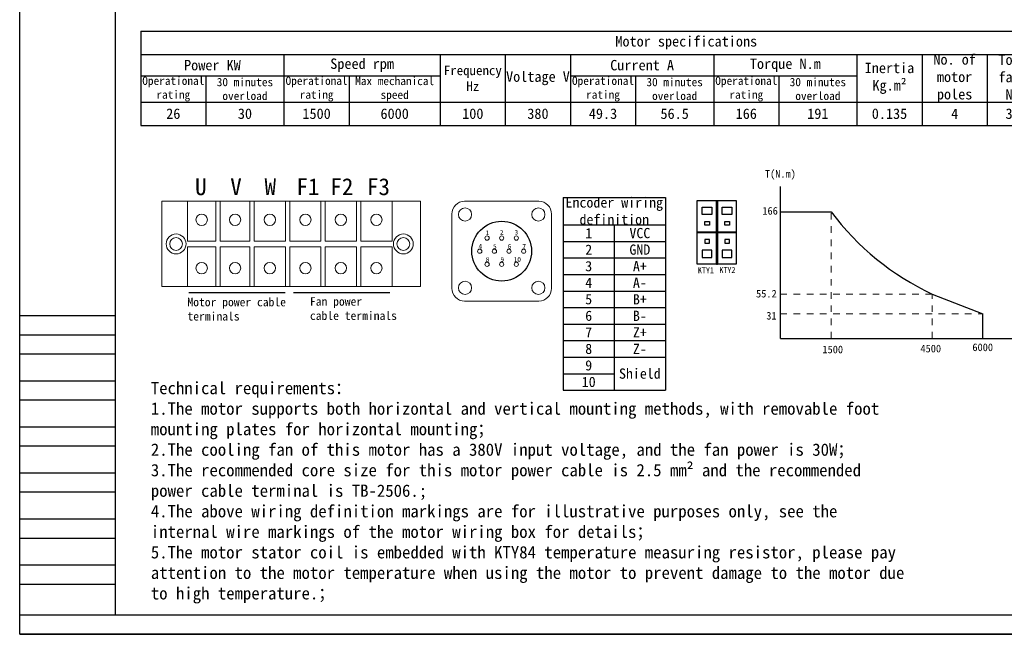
# Model space of a CAD drawing. Header units: inches. Extents: x -9426 to 8431, y -15951 to -4411.
# Tile 5 of 15: x -7091 to -5971, y -15951 to -15252. Entities that reach past the tile are written whole.
import ezdxf

# ---------------------------------------------------------------- set-up
doc = ezdxf.new("R2010")
doc.units = ezdxf.units.IN
doc.header["$MEASUREMENT"] = 0
doc.linetypes.add('JIS_02_1.2', pattern=[2.5, 1.25, -1.25])
doc.layers.add('1', color=1, linetype='Continuous')
doc.layers.add('尺寸标注', color=7, linetype='Continuous')
doc.layers.add('虚线', color=7, linetype='JIS_02_1.2', lineweight=13)
doc.styles.add('SLDTEXTSTYLE0', font='txt')

# ---------------------------------------------------------------- blocks, each defined once
blk = doc.blocks.new('*T77')
at = {"color": 0, "linetype": 'ByBlock', "lineweight": -2, "transparency": 16777216}
for p, q in [((0, 0), (1240.9, 0)), ((0, 0), (0, -107.4)), ((1240.9, 0), (1240.9, -107.4)), ((0, -26.7), (1240.9, -26.7)), ((162.9, -26.7), (162.9, -107.4)), ((340.7, -26.7), (340.7, -107.4)), ((414.7, -26.7), (414.7, -107.4)), ((488.8, -26.7), (488.8, -107.4)), ((651.7, -26.7), (651.7, -107.4)), ((814.7, -26.7), (814.7, -107.4)), ((888.7, -26.7), (888.7, -107.4)), ((962.8, -26.7), (962.8, -107.4)), ((1036.8, -26.7), (1036.8, -107.4)), ((1166.8, -26.7), (1166.8, -107.4)), ((0, -51), (340.7, -51)), ((74.1, -51), (74.1, -107.4)), ((237, -51), (237, -107.4)), ((488.8, -51), (814.7, -51)), ((562.9, -51), (562.9, -107.4)), ((725.8, -51), (725.8, -107.4)), ((0, -80.7), (1240.9, -80.7)), ((0, -107.4), (1240.9, -107.4))]:
    blk.add_line(p, q, dxfattribs=at)
at = {"color": 0, "transparency": 16777216, "attachment_point": 5}
for s, insert, char_height, width in [('{\\fSimSun|b0|i0|c0|p34;Motor specifications}', (620.5, -13.3), 11.85, 1240.785), ('{\\fSimSun|b0|i0|c0|p34;Power KW}', (81.5, -38.8), 11.85, 162.813), ('{\\fSimSun|b0|i0|c0|p34;Speed rpm}', (251.8, -38.8), 11.85, 177.625), ('{\\fSimSun|b0|i0|c0|p34;Current A}', (570.3, -38.8), 11.85, 162.813), ('{\\fSimSun|b0|i0|c0|p34;Torque N.m}', (733.2, -38.8), 11.85, 162.813), ('{\\fSimSun|b0|i0|c0|p34;No. of motor poles}', (925.8, -53.7), 11.85, 73.94), ('{\\fSimSun|b0|i0|c0|p34;Torque factor Nm/A}', (999.8, -53.7), 11.85, 73.94), ('{\\fSimSun|b0|i0|c0|p34;Frequency Hz}', (377.7, -53.7), 10.771, 73.94), ('{\\fSimSun|b0|i0|c0|p34;Inertia Kg.m}²', (851.7, -53.7), 11.85, 73.94), ('{\\fSimSun|b0|i0|c0|p34;Fan power W}', (1203.9, -53.7), 11.85, 73.94), ('{\\fSimSun|b0|i0|c0|p34;Operational rating}', (37, -65.9), 9.426, 73.94), ('{\\fSimSun|b0|i0|c0|p34;30 minutes overload}', (118.5, -65.9), 9.426, 88.752), ('{\\fSimSun|b0|i0|c0|p34;Operational rating}', (200, -65.9), 9.425, 73.94), ('{\\fSimSun|b0|i0|c0|p34;Max mechanical speed}', (288.8, -65.9), 9.426, 103.564), ('{\\fSimSun|b0|i0|c0|p34;Voltage V}', (451.8, -53.7), 11.85, 73.94), ('{\\fSimSun|b0|i0|c0|p34;Operational rating}', (525.8, -65.9), 9.426, 73.94), ('{\\fSimSun|b0|i0|c0|p34;30 minutes overload}', (607.3, -65.9), 9.426, 88.752), ('{\\fSimSun|b0|i0|c0|p34;Operational rating}', (688.8, -65.9), 9.426, 73.94), ('{\\fSimSun|b0|i0|c0|p34;30 minutes overload}', (770.2, -65.9), 9.426, 88.752), ('{\\fSimSun|b0|i0|c0|p34;Encoder type}', (1101.8, -53.7), 11.85, 129.88), ('26', (37, -94), 11.85, 73.94), ('30', (118.5, -94), 11.85, 88.752), ('1500', (200, -94), 11.85, 73.94), ('6000', (288.8, -94), 11.85, 103.564), ('100', (377.7, -94), 11.85, 73.94), ('380', (451.8, -94), 11.85, 73.94), ('49.3', (525.8, -94), 11.85, 73.94), ('56.5', (607.3, -94), 11.85, 88.752), ('166', (688.8, -94), 11.85, 73.94), ('191', (770.2, -94), 11.85, 88.752), ('0.135', (851.7, -94), 11.85, 73.94), ('4', (925.8, -94), 11.8, 73.94), ('3.37', (999.8, -94), 11.85, 73.94), ('{\\fSimSun|b0|i0|c0|p34;5V - Incremental 2500 lines}', (1101.8, -94), 9.426, 129.88), ('100', (1203.9, -94), 11.85, 73.94)]:
    blk.add_mtext(s, dxfattribs=dict(at, insert=insert, char_height=char_height, width=width))
blk = doc.blocks.new('*T78')
at = {"color": 0, "linetype": 'ByBlock', "lineweight": -2, "transparency": 16777216}
for p, q in [((0, 0), (116.3, 0)), ((0, 0), (0, -219.3)), ((116.3, 0), (116.3, -219.3)), ((0, -31.3), (116.3, -31.3)), ((58.2, -31.3), (58.2, -219.3)), ((0, -50.1), (116.3, -50.1)), ((0, -68.9), (116.3, -68.9)), ((0, -87.7), (116.3, -87.7)), ((0, -106.5), (116.3, -106.5)), ((0, -125.3), (116.3, -125.3)), ((0, -144.1), (116.3, -144.1)), ((0, -162.9), (116.3, -162.9)), ((0, -181.7), (116.3, -181.7)), ((0, -200.5), (58.2, -200.5)), ((0, -219.3), (116.3, -219.3))]:
    blk.add_line(p, q, dxfattribs=at)
at = {"color": 0, "transparency": 16777216, "attachment_point": 5}
for s, insert, char_height, width in [('{\\fSimSun|b0|i0|c0|p34;Encoder wiring definition}', (58.2, -15.6), 11.634, 116.222), ('1', (29.1, -40.7), 11.6, 58.051), ('VCC', (87.3, -40.7), 11.63, 58.051), ('2', (29.1, -59.5), 11.6, 58.051), ('GND', (87.3, -59.5), 11.63, 58.051), ('3', (29.1, -78.3), 11.6, 58.051), ('A+', (87.3, -78.3), 11.63, 58.051), ('4', (29.1, -97.1), 11.6, 58.051), ('A-', (87.3, -97.1), 11.63, 58.051), ('5', (29.1, -115.9), 11.6, 58.051), ('B+', (87.3, -115.9), 11.63, 58.051), ('6', (29.1, -134.7), 11.6, 58.051), ('B-', (87.3, -134.7), 11.63, 58.051), ('7', (29.1, -153.5), 11.6, 58.051), ('Z+', (87.3, -153.5), 11.63, 58.051), ('8', (29.1, -172.3), 11.6, 58.051), ('Z-', (87.3, -172.3), 11.63, 58.051), ('9', (29.1, -191.1), 11.6, 58.051), ('{\\fSimSun|b0|i0|c0|p34;Shield}', (87.3, -200.5), 11.634, 58.051), ('10', (29.1, -209.9), 11.63, 58.051)]:
    blk.add_mtext(s, dxfattribs=dict(at, insert=insert, char_height=char_height, width=width))

msp = doc.modelspace()

# ---------------------------------------------------------------- hatches: boundary and pattern name
h = msp.add_hatch()
h.set_pattern_fill('ANSI31', color=256, scale=0.673276, style=0)
h.set_pattern_definition([(45, (-8293.70783, -11595.30764), (-0.0595097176, 0.0595097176), [])])
h.paths.add_polyline_path([(-6297.8137, -15457.5257), (-6299.1602, -15457.5257), (-6299.1602, -15530.1216), (-6297.8137, -15530.1216)])
msp.add_hatch(color=256).paths.add_polyline_path([(-6320.6383, -15493.1504), (-6276.3357, -15493.1504), (-6276.3357, -15494.4969), (-6320.6383, -15494.4969)])

# ---------------------------------------------------------------- linework, layer by layer
for p, q in [((-7091.4092, -15950.8502), (-7091.4092, -14655.0909)), ((-6226.0941, -15499.1582), (-6226.0941, -15441.5582)), ((-6299.1602, -15457.5257), (-6299.1602, -15530.1216)), ((-6297.8137, -15457.5257), (-6297.8137, -15530.1216)), ((-6226.0941, -15470.3582), (-6168.4941, -15470.3582)), ((-6226.0941, -15556.7582), (-6226.0941, -15499.1582)), ((-6226.0941, -15614.3582), (-6226.0941, -15556.7582)), ((-6898.8872, -15562.308), (-6789.5777, -15562.308)), ((-6779.8469, -15562.308), (-6670.5373, -15562.308)), ((-6053.2941, -15563.9582), (-5995.6941, -15586.6405)), ((-6982.3385, -15588.7356), (-7091.4092, -15588.7356)), ((-5995.6941, -15614.3582), (-5995.6941, -15586.6405)), ((-6982.3385, -15610.5498), (-7091.4092, -15610.5498)), ((-6226.0941, -15614.3582), (-6168.4941, -15614.3582)), ((-6168.4941, -15614.3582), (-6110.8941, -15614.3582)), ((-6110.8941, -15614.3582), (-6053.2941, -15614.3582)), ((-6053.2941, -15614.3582), (-5995.6941, -15614.3582)), ((-5995.6941, -15614.3582), (-5938.2976, -15614.3582)), ((-6982.3385, -15632.3639), (-7091.4092, -15632.3639)), ((-6982.3385, -15662.9037), (-7091.4092, -15662.9037)), ((-6982.3385, -15684.7178), (-7091.4092, -15684.7178)), ((-6982.3385, -15715.2576), (-7091.4092, -15715.2576)), ((-6982.3385, -15737.0717), (-7091.4092, -15737.0717)), ((-6982.3385, -15767.6115), (-7091.4092, -15767.6115)), ((-6982.3385, -15789.4256), (-7091.4092, -15789.4256)), ((-6982.3385, -15819.9654), (-7091.4092, -15819.9654)), ((-6982.3385, -15841.7795), (-7091.4092, -15841.7795)), ((-6982.3385, -15872.3193), (-7091.4092, -15872.3193)), ((-6982.3385, -15894.1335), (-7091.4092, -15894.1335)), ((-6982.3385, -15929.0361), (-7091.4092, -15929.0361)), ((-5259.0223, -15950.8502), (-7091.4092, -15950.8502)), ((-7091.4092, -15950.8502), (-5259.0223, -15950.8502)), ((-7091.4092, -15950.8502), (-5259.0223, -15950.8502))]:
    msp.add_line(p, q)
at = {"color": 7, "linetype": 'Continuous', "lineweight": 15}
for p, q in [((-6929.6537, -15458.5121), (-6929.6537, -15555.4638)), ((-6900.5682, -15458.5121), (-6929.6537, -15458.5121)), ((-6900.5682, -15503.7563), (-6900.5682, -15458.5121)), ((-6868.2509, -15458.5121), (-6900.5682, -15458.5121)), ((-6868.2509, -15458.5121), (-6868.2509, -15503.7563)), ((-6863.4034, -15458.5121), (-6868.2509, -15458.5121)), ((-6863.4034, -15503.7563), (-6863.4034, -15458.5121)), ((-6829.4703, -15458.5121), (-6863.4034, -15458.5121)), ((-6829.4703, -15458.5121), (-6829.4703, -15503.7563)), ((-6824.6227, -15458.5121), (-6829.4703, -15458.5121)), ((-6824.6227, -15503.7563), (-6824.6227, -15458.5121)), ((-6789.0737, -15458.5121), (-6824.6227, -15458.5121)), ((-6789.0737, -15458.5121), (-6789.0737, -15503.7563)), ((-6784.2261, -15458.5121), (-6789.0737, -15458.5121)), ((-6784.2261, -15503.7563), (-6784.2261, -15458.5121)), ((-6748.6772, -15458.5121), (-6784.2261, -15458.5121)), ((-6748.6772, -15458.5121), (-6748.6772, -15503.7563)), ((-6743.8296, -15458.5121), (-6748.6772, -15458.5121)), ((-6743.8296, -15503.7563), (-6743.8296, -15458.5121)), ((-6708.2807, -15458.5121), (-6743.8296, -15458.5121)), ((-6708.2807, -15458.5121), (-6708.2807, -15503.7563)), ((-6703.4331, -15458.5121), (-6708.2807, -15458.5121)), ((-6703.4331, -15503.7563), (-6703.4331, -15458.5121)), ((-6667.8841, -15458.5121), (-6703.4331, -15458.5121)), ((-6667.8841, -15458.5121), (-6667.8841, -15503.7563)), ((-6635.5669, -15458.5121), (-6667.8841, -15458.5121)), ((-6635.5669, -15555.4638), (-6635.5669, -15458.5121)), ((-6585.2892, -15458.5121), (-6500.9412, -15458.5121)), ((-6599.8319, -15557.4029), (-6599.8319, -15473.0549)), ((-6486.3985, -15557.4029), (-6486.3985, -15473.0549)), ((-6868.2509, -15503.7563), (-6900.5682, -15503.7563)), ((-6900.5682, -15555.4638), (-6900.5682, -15510.2197)), ((-6900.5682, -15510.2197), (-6868.2509, -15510.2197)), ((-6868.2509, -15510.2197), (-6868.2509, -15555.4638)), ((-6829.4703, -15503.7563), (-6863.4034, -15503.7563)), ((-6863.4034, -15555.4638), (-6863.4034, -15510.2197)), ((-6863.4034, -15510.2197), (-6829.4703, -15510.2197)), ((-6829.4703, -15510.2197), (-6829.4703, -15555.4638)), ((-6789.0737, -15503.7563), (-6824.6227, -15503.7563)), ((-6824.6227, -15555.4638), (-6824.6227, -15510.2197)), ((-6824.6227, -15510.2197), (-6789.0737, -15510.2197)), ((-6789.0737, -15510.2197), (-6789.0737, -15555.4638)), ((-6748.6772, -15503.7563), (-6784.2261, -15503.7563)), ((-6784.2261, -15555.4638), (-6784.2261, -15510.2197)), ((-6784.2261, -15510.2197), (-6748.6772, -15510.2197)), ((-6748.6772, -15510.2197), (-6748.6772, -15555.4638)), ((-6708.2807, -15503.7563), (-6743.8296, -15503.7563)), ((-6743.8296, -15555.4638), (-6743.8296, -15510.2197)), ((-6743.8296, -15510.2197), (-6708.2807, -15510.2197)), ((-6708.2807, -15510.2197), (-6708.2807, -15555.4638)), ((-6667.8841, -15503.7563), (-6703.4331, -15503.7563)), ((-6703.4331, -15555.4638), (-6703.4331, -15510.2197)), ((-6703.4331, -15510.2197), (-6667.8841, -15510.2197)), ((-6667.8841, -15510.2197), (-6667.8841, -15555.4638)), ((-6929.6537, -15555.4638), (-6900.5682, -15555.4638)), ((-6900.5682, -15555.4638), (-6868.2509, -15555.4638)), ((-6868.2509, -15555.4638), (-6863.4034, -15555.4638)), ((-6863.4034, -15555.4638), (-6829.4703, -15555.4638)), ((-6829.4703, -15555.4638), (-6824.6227, -15555.4638)), ((-6824.6227, -15555.4638), (-6789.0737, -15555.4638)), ((-6789.0737, -15555.4638), (-6784.2261, -15555.4638)), ((-6784.2261, -15555.4638), (-6748.6772, -15555.4638)), ((-6748.6772, -15555.4638), (-6743.8296, -15555.4638)), ((-6743.8296, -15555.4638), (-6708.2807, -15555.4638)), ((-6708.2807, -15555.4638), (-6703.4331, -15555.4638)), ((-6703.4331, -15555.4638), (-6667.8841, -15555.4638)), ((-6667.8841, -15555.4638), (-6635.5669, -15555.4638)), ((-6585.2892, -15571.9456), (-6500.9412, -15571.9456))]:
    msp.add_line(p, q, dxfattribs=at)
for points in [[(-6320.6383, -15457.5257), (-6276.3357, -15457.5257), (-6276.3357, -15530.1216), (-6320.6383, -15530.1216)], [(-6315.2369, -15465.0981), (-6304.222, -15465.0981), (-6304.222, -15473.6845), (-6315.2369, -15473.6845)], [(-6292.4123, -15465.0981), (-6281.3974, -15465.0981), (-6281.3974, -15473.6845), (-6292.4123, -15473.6845)], [(-6312.179, -15481.473), (-6306.6715, -15481.473), (-6306.6715, -15485.7662), (-6312.179, -15485.7662)], [(-6289.3544, -15481.473), (-6283.8469, -15481.473), (-6283.8469, -15485.7662), (-6289.3544, -15485.7662)], [(-6320.6383, -15493.1504), (-6276.3357, -15493.1504), (-6276.3357, -15494.4969), (-6320.6383, -15494.4969)], [(-6312.179, -15506.1744), (-6306.6715, -15506.1744), (-6306.6715, -15501.8812), (-6312.179, -15501.8812)], [(-6289.3544, -15506.1744), (-6283.8469, -15506.1744), (-6283.8469, -15501.8812), (-6289.3544, -15501.8812)], [(-6315.2369, -15522.5492), (-6304.222, -15522.5492), (-6304.222, -15513.9628), (-6315.2369, -15513.9628)], [(-6292.4123, -15522.5492), (-6281.3974, -15522.5492), (-6281.3974, -15513.9628), (-6292.4123, -15513.9628)]]:
    msp.add_lwpolyline(points, close=True)
for centre, radius in [((-6584.8044, -15473.5396), 7.5138), ((-6501.426, -15473.5396), 7.5138), ((-6884.4095, -15479.5183), 6.4634), ((-6846.4368, -15479.5183), 6.4634), ((-6806.8482, -15479.5183), 6.4634), ((-6766.4517, -15479.5183), 6.4634), ((-6726.0551, -15479.5183), 6.4634), ((-6685.6586, -15479.5183), 6.4634), ((-6913.4951, -15506.988), 11.311), ((-6913.4951, -15506.988), 7.2714), ((-6654.9572, -15506.988), 11.311), ((-6654.9572, -15506.988), 7.2714), ((-6884.4095, -15534.4576), 6.4634), ((-6846.4368, -15534.4576), 6.4634), ((-6806.8482, -15534.4576), 6.4634), ((-6766.4517, -15534.4576), 6.4634), ((-6726.0551, -15534.4576), 6.4634), ((-6685.6586, -15534.4576), 6.4634), ((-6584.8044, -15556.9181), 7.5138), ((-6501.426, -15556.9181), 7.5138)]:
    msp.add_circle(centre, radius, dxfattribs=at)
msp.add_circle((-6543.1152, -15515.2289), 33.9828)
for centre, radius, start, end in [((-6585.2892, -15473.0549), 14.5428, 90, 180), ((-6500.9412, -15473.0549), 14.5428, 0, 90), ((-6559.7521, -15500.325), 2.4262, 0, 180), ((-6559.7521, -15500.325), 2.4262, 180, 0), ((-6543.1152, -15500.325), 2.4262, 0, 180), ((-6543.1152, -15500.325), 2.4262, 180, 0), ((-6526.4783, -15500.325), 2.4262, 0, 180), ((-6526.4783, -15500.325), 2.4262, 180, 0), ((-6568.0706, -15515.2289), 2.4262, 0, 180), ((-6568.0706, -15515.2289), 2.4262, 180, 0), ((-6551.4337, -15515.2289), 2.4262, 0, 180), ((-6551.4337, -15515.2289), 2.4262, 180, 0), ((-6534.7967, -15515.2289), 2.4262, 0, 180), ((-6534.7967, -15515.2289), 2.4262, 180, 0), ((-6518.1598, -15515.2289), 2.4262, 0, 180), ((-6518.1598, -15515.2289), 2.4262, 180, 0), ((-6559.7521, -15530.1328), 2.4262, 0, 180), ((-6559.7521, -15530.1328), 2.4262, 180, 0), ((-6543.1152, -15530.1328), 2.4262, 0, 180), ((-6543.1152, -15530.1328), 2.4262, 180, 0), ((-6526.4783, -15530.1328), 2.4262, 0, 180), ((-6526.4783, -15530.1328), 2.4262, 180, 0), ((-6585.2892, -15557.4029), 14.5428, 180, 270), ((-6500.9412, -15557.4029), 14.5428, 270, 0)]:
    msp.add_arc(centre, radius, start, end, dxfattribs=at)
msp.add_arc((-5925.1911, -15288.6007), 303.6975, 216.7612749, 245.0510074)
at = {"layer": '1'}
for p, q in [((-6982.3385, -15929.0361), (-6982.3385, -14676.905)), ((-5280.8364, -15929.0361), (-6982.3385, -15929.0361))]:
    msp.add_line(p, q, dxfattribs=at)
at = {"layer": '虚线', "ltscale": 6}
for p, q in [((-6168.4941, -15614.3582), (-6168.4941, -15470.3582)), ((-6226.0941, -15563.9582), (-6053.2941, -15563.9582)), ((-6053.2941, -15614.3582), (-6053.2941, -15563.9582)), ((-6226.0941, -15586.6405), (-5995.6941, -15586.6405))]:
    msp.add_line(p, q, dxfattribs=at)

# ---------------------------------------------------------------- block references
for name, p in [('*T77', (-6953.6759, -15264.9729)), ('*T78', (-6473.2414, -15454.0295))]:
    msp.add_blockref(name, p)

# ---------------------------------------------------------------- texts
at = {"insert": (-6942.2202, -15663.8474), "char_height": 14, "width": 1085.488336, "attachment_point": 1}
msp.add_mtext('Technical requirements：\\P\\pt472.3;1.The motor supports both horizontal and vertical mounting methods, with removable foot \\Pmounting plates for horizontal mounting；\\P\\ptz;2.The cooling fan of this motor has a 380V input voltage, and the fan power is 30W；\\P3.The recommended core size for this motor power cable is 2.5 mm² and the recommended \\Ppower cable terminal is TB-2506.;\\P4.The above wiring definition markings are for illustrative purposes only, see the \\Pinternal wire markings of the motor wiring box for details；\\P5.The motor stator coil is embedded with KTY84 temperature measuring resistor, please pay \\Pattention to the motor temperature when using the motor to prevent damage to the motor due \\Pto high temperature.；', dxfattribs=at)
at = {"layer": '尺寸标注', "attachment_point": 1, "style": 'SLDTEXTSTYLE0'}
for s, insert, char_height in [('T(N.m)', (-6243.713, -15422.9397), 8.64), ('U', (-6891.9289, -15432.2622), 19.2389), ('V', (-6851.901, -15432.2622), 19.2389), ('W', (-6812.8817, -15432.2622), 19.2389), ('F1', (-6776.5647, -15432.2622), 19.23885), ('F2', (-6738.0426, -15432.2622), 19.23885), ('F3', (-6696.3864, -15432.2622), 19.23885), ('166', (-6246.6064, -15465.0184), 8.64), ('1', (-6561.4019, -15491.6149), 5.2515), ('2', (-6545.0671, -15491.1445), 5.2515), ('3', (-6528.4903, -15491.0092), 5.2515), ('4', (-6569.384, -15506.9837), 5.2515), ('5', (-6552.8831, -15507.1022), 5.2515), ('6', (-6536.1812, -15507.0434), 5.2515), ('7', (-6519.586, -15507.0806), 5.2515), ('8', (-6561.2495, -15522.0524), 5.2515), ('9', (-6544.5593, -15522.0011), 5.2515), ('10', (-6529.4222, -15522.0183), 5.25155), ('KTY1', (-6319.959, -15533.5239), 6.73276), ('KTY2', (-6295.507, -15533.2099), 6.73276), ('{\\f宋体|b0|i0|c1|p2;Motor power cable \\Pterminals}', (-6900.6033, -15568.2072), 9.695169), ('{\\f宋体|b0|i0|c1|p2;Fan power \\Pcable terminals}', (-6761.2237, -15567.5169), 9.695169), ('55.2', (-6253.8019, -15559.2041), 8.64), ('31', (-6242.144, -15584.3053), 8.64), ('1500', (-6178.2896, -15622.6334), 8.64), ('4500', (-6066.7813, -15621.596), 8.64), ('6000', (-6007.6974, -15620.2128), 8.64)]:
    msp.add_mtext(s, dxfattribs=dict(at, insert=insert, char_height=char_height))

doc.saveas('drawing.dxf')
